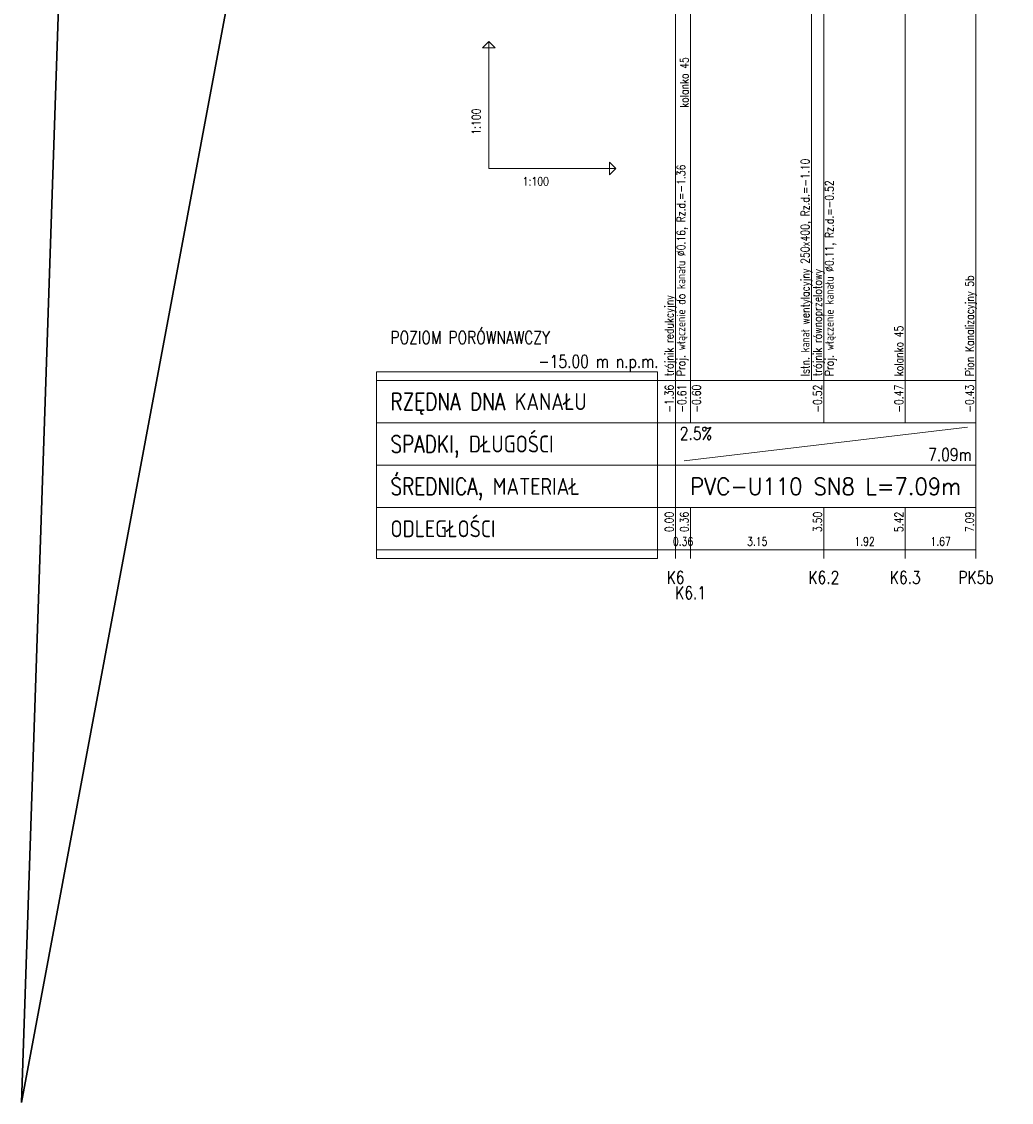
# Model space of a CAD drawing. Header units: millimetres. Extents: x 50853 to 54955, y -8480 to -6058.
# Tile 1 of 28: x 50853 to 51086, y -8475 to -8220. Entities that reach past the tile are written whole.
import ezdxf
from ezdxf.enums import TextEntityAlignment as Align

# ---------------------------------------------------------------- set-up
doc = ezdxf.new("R2010")
doc.units = ezdxf.units.MM
doc.header["$LTSCALE"] = 5
for name, color, linetype, lineweight in [('Liczby', 7, 'Continuous', 20), ('Linie_odn', 7, 'Continuous', 13), ('Linie_opisowe', 7, 'Continuous', 13), ('Linie_tabeli', 7, 'Continuous', 13), ('mm_odwierty', 32, 'Continuous', 20), ('Opis_PZ', 7, 'Continuous', 20), ('Opis_uzbr_p', 7, 'Continuous', 20), ('Opis_wl', 7, 'Continuous', 20), ('Wymiary', 7, 'Continuous', 13)]:
    doc.layers.add(name, color=color, linetype=linetype, lineweight=lineweight)
doc.styles.add('Styl1', font='SIMPLEX.shx', dxfattribs={"width": 0.8})
doc.styles.add('Styl10', font='SIMPLEX.shx', dxfattribs={"width": 0.8})
doc.styles.add('Styl13', font='SIMPLEX.shx', dxfattribs={"width": 0.8})
doc.styles.add('Styl15', font='SIMPLEX.shx', dxfattribs={"width": 0.8})
doc.styles.add('Styl17', font='SIMPLEX.shx', dxfattribs={"width": 0.8})
doc.styles.add('Styl19', font='SIMPLEX.shx', dxfattribs={"width": 0.8})
doc.styles.add('Styl2', font='SIMPLEX.shx', dxfattribs={"width": 0.8})
doc.styles.add('Styl4', font='SIMPLEX.shx', dxfattribs={"width": 0.8})
doc.styles.add('Styl5', font='SIMPLEX.shx', dxfattribs={"width": 0.8})
doc.styles.add('Styl6', font='SIMPLEX.shx', dxfattribs={"width": 0.8})
doc.styles.add('Styl8', font='SIMPLEX.shx', dxfattribs={"width": 0.8})

msp = doc.modelspace()

# ---------------------------------------------------------------- linework, layer by layer
at = {"layer": 'Linie_odn'}
for q in [(50963.13, -8224.63), (50993.13, -8254.63)]:
    msp.add_line((50963.13, -8254.63), q, dxfattribs=at)
for points in [[(51007.19, -8304.63), (51007.19, -8154.63)], [(51078.11, -8304.63), (51078.11, -8154.63)], [(51010.75, -8304.63), (51010.75, -8160.61)], [(51042.21, -8304.63), (51042.21, -8159.82)], [(51061.42, -8304.63), (51061.42, -8159.34)]]:
    msp.add_lwpolyline(points, dxfattribs=at)
for points in [[(50963.13, -8224.63), (50964.63, -8226.13), (50961.63, -8226.13)], [(50993.13, -8254.63), (50991.63, -8256.13), (50991.63, -8253.13)]]:
    msp.add_lwpolyline(points, close=True, dxfattribs=at)
at = {"layer": 'Linie_opisowe'}
msp.add_line((51039.29, -8165.63), (51039.29, -8304.63), dxfattribs=at)
at = {"layer": 'Linie_tabeli'}
for p, q in [((50936.57, -8304.63), (51007.19, -8304.63)), ((51007.19, -8304.63), (51078.11, -8304.63)), ((51007.19, -8304.63), (51007.19, -8344.63)), ((51007.19, -8304.63), (51007.19, -8314.63)), ((51010.75, -8304.63), (51010.75, -8314.63)), ((51042.21, -8304.63), (51042.21, -8314.63)), ((51061.42, -8304.63), (51061.42, -8314.63)), ((51078.11, -8304.63), (51078.11, -8344.63)), ((51078.11, -8304.63), (51078.11, -8314.63)), ((50936.57, -8314.63), (51007.19, -8314.63)), ((51007.19, -8314.63), (51078.11, -8314.63)), ((51007.19, -8314.63), (51007.19, -8324.63)), ((51009.19, -8323.63), (51076.11, -8315.63)), ((51078.11, -8314.63), (51078.11, -8324.63)), ((50936.57, -8324.63), (51007.19, -8324.63)), ((51007.19, -8324.63), (51078.11, -8324.63)), ((51078.11, -8324.63), (51078.11, -8334.63)), ((50936.57, -8334.63), (51007.19, -8334.63)), ((51007.19, -8334.63), (51078.11, -8334.63)), ((51007.19, -8334.63), (51007.19, -8346.63)), ((51010.75, -8334.63), (51010.75, -8346.63)), ((51042.21, -8334.63), (51042.21, -8346.63)), ((51061.42, -8334.63), (51061.42, -8346.63)), ((51078.11, -8334.63), (51078.11, -8346.63)), ((50936.57, -8344.63), (51007.19, -8344.63)), ((51007.19, -8344.63), (51078.11, -8344.63))]:
    msp.add_line(p, q, dxfattribs=at)
msp.add_lwpolyline([(50936.57, -8346.63), (51002.97, -8346.63), (51002.97, -8302.63), (50936.57, -8302.63)], close=True, dxfattribs=at)
at = {"layer": 'mm_odwierty', "color": 1, "lineweight": 30}
for p, q in [((51304.77, -6058.36), (50852.82, -8475.03)), ((50852.82, -8475.03), (50934.17, -6067.39))]:
    msp.add_line(p, q, dxfattribs=at)

# ---------------------------------------------------------------- texts
at = {"layer": 'Liczby', "width": 0.8}
for s, style, p in [('POZIOM PORÓWNAWCZY', 'Styl10', (50939.89, -8296.02)), ('2.5%', 'Styl4', (51008.19, -8318.63))]:
    msp.add_text(s, height=3, dxfattribs=dict(at, style=style)).set_placement(p)
for s, style, p in [('-15.00 m n.p.m.', 'Styl10', (51003.19, -8301.63)), ('7.09m', 'Styl4', (51077.11, -8323.63))]:
    msp.add_text(s, height=3, dxfattribs=dict(at, style=style)).set_placement(p, align=Align.RIGHT)
at = {"layer": 'Liczby', "style": 'Styl2', "width": 0.8}
for s, p in [('-1.36', (51006.69, -8305.63)), ('-0.61', (51009.69, -8305.63)), ('-0.60', (51013.13, -8305.63)), ('-0.52', (51041.71, -8305.63)), ('-0.47', (51060.92, -8305.63)), ('-0.43', (51077.61, -8305.63)), ('0.00', (51006.69, -8335.63)), ('0.36', (51010.25, -8335.63)), ('3.50', (51041.71, -8335.63)), ('5.42', (51060.92, -8335.63)), ('7.09', (51077.61, -8335.63))]:
    msp.add_text(s, height=2, rotation=90, dxfattribs=at).set_placement(p, align=Align.RIGHT)
at = {"layer": 'Liczby', "style": 'Styl5', "width": 0.846348}
msp.add_text('PVC-U110 SN8 L=7.09m', height=4, dxfattribs=at).set_placement((51010.65, -8331.63), (51074.65, -8331.63), align=Align.FIT)
at = {"layer": 'Liczby', "width": 0.8}
for s, height, style, p in [('0.36', 2, 'Styl6', (51008.97, -8343.63)), ('3.15', 2, 'Styl6', (51026.48, -8343.63)), ('1.92', 2, 'Styl6', (51051.82, -8343.63)), ('1.67', 2, 'Styl6', (51069.77, -8343.63)), ('PK5b', 3, 'Styl13', (51078.11, -8352.63)), ('K6', 3, 'Styl13', (51007.19, -8352.63)), ('K6.2', 3, 'Styl13', (51042.21, -8352.63)), ('K6.3', 3, 'Styl13', (51061.42, -8352.63)), ('K6.1', 3, 'Styl13', (51010.75, -8356.23))]:
    msp.add_text(s, height=height, dxfattribs=dict(at, style=style)).set_placement(p, align=Align.CENTER)
at = {"layer": 'Linie_tabeli', "style": 'Styl1', "width": 0.8}
for s, p in [('RZĘDNA DNA KANAŁU', (50939.89, -8311.63)), ('SPADKI, DŁUGOŚCI', (50939.89, -8321.63)), ('ŚREDNICA, MATERIAŁ', (50939.89, -8331.63)), ('ODLEGŁOŚCI', (50939.89, -8341.63))]:
    msp.add_text(s, height=4, dxfattribs=at).set_placement(p)
at = {"layer": 'Opis_PZ', "style": 'Styl15', "width": 0.8}
for s, p in [('kolanko 45', (51010.25, -8240.27)), ('trójnik równoprzelotowy', (51041.71, -8303.63)), ('Pion Kanalizacyjny 5b', (51077.61, -8303.63)), ('trójnik redukcyjny', (51006.69, -8303.63)), ('kolanko 45', (51060.92, -8303.63))]:
    msp.add_text(s, height=2, rotation=90, dxfattribs=at).set_placement(p)
at = {"layer": 'Opis_uzbr_p', "style": 'Styl19', "width": 0.8}
msp.add_text('Istn. kanał wentylacyjny 250x400, Rz.d.=-1.10', height=2, rotation=90, dxfattribs=at).set_placement((51038.79, -8303.63))
at = {"layer": 'Opis_wl', "style": 'Styl17', "width": 0.8}
for s, p in [('Proj. włączenie do kanału %%C0.16, Rz.d.=-1.36', (51009.49, -8303.63)), ('Proj. włączenie kanału %%C0.11, Rz.d.=-0.52', (51044.51, -8303.63))]:
    msp.add_text(s, height=2, rotation=90, dxfattribs=at).set_placement(p)
at = {"layer": 'Wymiary', "style": 'Styl8', "width": 0.8}
msp.add_text('1:100', height=2, rotation=90, dxfattribs=at).set_placement((50961.13, -8246.63))
msp.add_text('1:100', height=2, dxfattribs=at).set_placement((50971.13, -8258.63))

doc.saveas('drawing.dxf')
